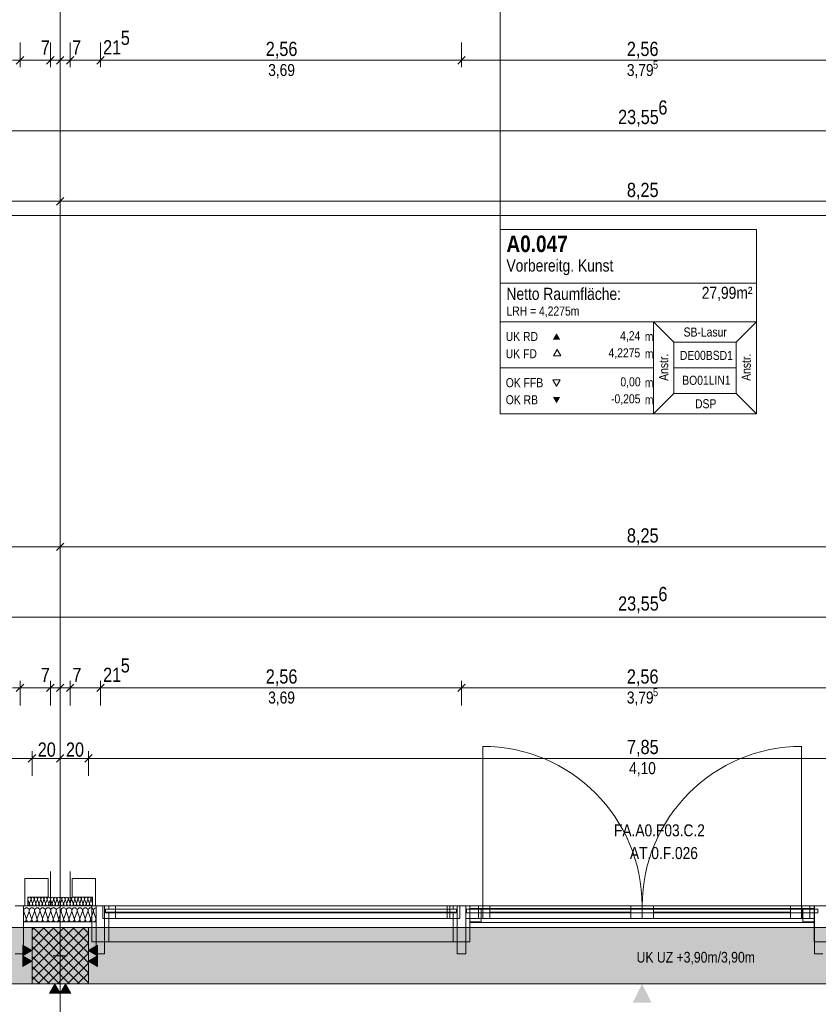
# Model space of a CAD drawing. Extents: x -620 to 300, y 62 to 1162.
# Tile 76 of 93: x -297 to -184, y 438 to 577. Entities that reach past the tile are written whole.
import ezdxf
from ezdxf.lldxf.tags import DXFTag

# ---------------------------------------------------------------- set-up
doc = ezdxf.new("R2010")
doc.units = 0
doc.layers.get('0').update_dxf_attribs({"lineweight": 13})
for name, color, linetype, lineweight, true_color in [('--Bem innen', 9, 'Continuous', 13, 0x808080), ('00_Beschriftung UZ', 3, 'Continuous', 35, 0x00ff00), ('30 -33 Aussenwände- 3 Aussenstützen', 7, 'Continuous', 50, 0x0000dd), ('30 -33 Aussenwände- 7 Fassade_ Elemente', 7, 'Continuous', 9, 0x00aacc), ('30 -34 Innenwände- 2 nichttragend', 7, 'Continuous', 18, 0xff7fe6), ('30 -35 Decken- 1 Konstruktion-Träger- Stahlbeton', 7, 'Continuous', 13, 0x33aa00), ('70 -72 Beschriftung- 1 Beschriftung allgemein', 7, 'Continuous', 9, 0xff6633), ('70 -72 Beschriftung- 2 Beschriftung Bauteile', 7, 'Continuous', 9, 0x9999ff), ('70 -75 Raumstempel- 1 Raumstempel', 7, 'Continuous', 25, 0xff6600), ('70 -75 Raumstempel-2 Verweislinie', 7, 'Continuous', 9, 0xff6600), ('70 -76 Bemaßung- 2 Allgemein', 9, 'Continuous', 5, 0x808080), ('iwb_Schraffur_Unterzug', 7, 'Continuous', 5, 0xffffcc)]:
    doc.layers.add(name, color=color, linetype=linetype, lineweight=lineweight, true_color=true_color)
doc.layers.add('70 -71 Achsen- 1 Gebäudeachsen', color=7, linetype='STRICHPUNKT2-A06G94JT8I', lineweight=18)
doc.styles.get("Standard").update_dxf_attribs({"font": 'ARIALN.TTF'})
tags = doc.linetypes.add('fein_strichliert-A06G94JU8I', pattern=[4, 1, -2, 1]).pattern_tags.tags
tags[8:9] = [DXFTag(74, 4), DXFTag(75, 0), DXFTag(340, '0'), DXFTag(46, 0.0), DXFTag(50, 0.0), DXFTag(44, 0.0), DXFTag(45, 0.0)]
tags[6:7] = [DXFTag(74, 4), DXFTag(75, 0), DXFTag(340, '0'), DXFTag(46, 0.0), DXFTag(50, 0.0), DXFTag(44, 0.0), DXFTag(45, 0.0)]
tags[4:5] = [DXFTag(74, 4), DXFTag(75, 0), DXFTag(340, '0'), DXFTag(46, 0.0), DXFTag(50, 0.0), DXFTag(44, 0.0), DXFTag(45, 0.0)]
tags = doc.linetypes.add('STRICHPUNKT2-A06G94JT8I', pattern=[12.7, 6.35, -3.175, 0, -3.175]).pattern_tags.tags
tags[10:11] = [DXFTag(74, 4), DXFTag(75, 0), DXFTag(340, '0'), DXFTag(46, 0.0), DXFTag(50, 0.0), DXFTag(44, 0.0), DXFTag(45, 0.0)]
tags[8:9] = [DXFTag(74, 4), DXFTag(75, 0), DXFTag(340, '0'), DXFTag(46, 0.0), DXFTag(50, 0.0), DXFTag(44, 0.0), DXFTag(45, 0.0)]
tags[6:7] = [DXFTag(74, 4), DXFTag(75, 0), DXFTag(340, '0'), DXFTag(46, 0.0), DXFTag(50, 0.0), DXFTag(44, 0.0), DXFTag(45, 0.0)]
tags[4:5] = [DXFTag(74, 4), DXFTag(75, 0), DXFTag(340, '0'), DXFTag(46, 0.0), DXFTag(50, 0.0), DXFTag(44, 0.0), DXFTag(45, 0.0)]

# ---------------------------------------------------------------- blocks, each defined once
blk = doc.blocks.new('Referenz-A06G94JV8I')
at = {"layer": '00_Beschriftung UZ', "color": 0, "linetype": 'Continuous', "lineweight": -2, "ltscale": 0.13}
for points in [[(-210.01, 443.28), (-208.68, 440.61), (-207.34, 443.28)], [(-210.01, 437.94), (-208.68, 440.61), (-207.34, 437.94)]]:
    blk.add_solid(points, dxfattribs=at)
at = {"layer": '30 -33 Aussenwände- 3 Aussenstützen', "color": 0, "lineweight": -2}
for p, q in [((-295.18, 448.3), (-294.86, 448.61)), ((-295.18, 446.88), (-293.44, 448.61)), ((-295.18, 445.47), (-292.03, 448.61)), ((-295.18, 444.05), (-290.62, 448.61)), ((-295.18, 442.64), (-289.2, 448.61)), ((-295.18, 441.22), (-287.79, 448.61)), ((-295.03, 448.61), (-287.18, 440.76)), ((-293.62, 448.61), (-287.18, 442.17)), ((-292.21, 448.61), (-287.18, 443.59)), ((-290.79, 448.61), (-287.18, 445)), ((-289.38, 448.61), (-287.18, 446.41)), ((-287.96, 448.61), (-287.18, 447.83)), ((-295.18, 447.34), (-288.45, 440.61)), ((-294.37, 440.61), (-287.18, 447.81)), ((-295.18, 445.93), (-289.86, 440.61)), ((-292.96, 440.61), (-287.18, 446.4)), ((-291.18, 445.61), (-291.18, 443.61)), ((-295.18, 444.51), (-291.28, 440.61)), ((-292.18, 444.61), (-290.18, 444.61)), ((-291.55, 440.61), (-287.18, 444.98)), ((-295.18, 443.1), (-292.69, 440.61)), ((-290.13, 440.61), (-287.18, 443.57)), ((-295.18, 441.69), (-294.11, 440.61)), ((-288.72, 440.61), (-287.18, 442.15)), ((-287.3, 440.61), (-287.18, 440.74))]:
    blk.add_line(p, q, dxfattribs=at)
at = {"layer": '30 -33 Aussenwände- 3 Aussenstützen', "color": 0, "linetype": 'Continuous', "lineweight": -2, "ltscale": 0.13}
for p, q in [((-287.18, 448.61), (-295.18, 448.61)), ((-295.18, 448.61), (-295.18, 440.61)), ((-287.18, 440.61), (-287.18, 448.61)), ((-295.18, 440.61), (-287.18, 440.61))]:
    blk.add_line(p, q, dxfattribs=at)
at = {"layer": '30 -33 Aussenwände- 7 Fassade_ Elemente', "color": 0, "linetype": 'fein_strichliert-A06G94JU8I', "lineweight": -2, "ltscale": 0.13}
for p, q in [((-231.28, 474.31), (-231.28, 451.71)), ((-186.08, 474.31), (-186.08, 451.71)), ((-184.28, 451.31), (-233.08, 451.31)), ((-231.48, 451.21), (-208.68, 451.21)), ((-185.88, 451.21), (-208.68, 451.21)), ((-184.28, 449.31), (-233.08, 449.31))]:
    blk.add_line(p, q, dxfattribs=at)
at = {"layer": '30 -33 Aussenwände- 7 Fassade_ Elemente', "color": 0, "linetype": 'Continuous', "lineweight": -2, "ltscale": 0.13}
for p, q in [((-292.88, 455.55), (-296.18, 455.55)), ((-296.18, 455.55), (-296.18, 451.71)), ((-292.88, 452.91), (-292.88, 455.55)), ((-292.58, 451.71), (-292.58, 456.55)), ((-289.78, 451.71), (-289.78, 456.55)), ((-289.48, 452.91), (-289.48, 455.55)), ((-289.48, 455.55), (-286.18, 455.55)), ((-286.18, 455.55), (-286.18, 451.71)), ((-295.78, 451.71), (-295.78, 452.91)), ((-295.78, 452.91), (-292.88, 452.91)), ((-295.57, 452.01), (-295.76, 452.61)), ((-295.33, 452.61), (-295.55, 452.01)), ((-295.11, 452.01), (-295.3, 452.61)), ((-294.87, 452.61), (-295.09, 452.01)), ((-294.65, 452.01), (-294.84, 452.61)), ((-294.41, 452.61), (-294.63, 452.01)), ((-294.19, 452.01), (-294.38, 452.61)), ((-293.95, 452.61), (-294.17, 452.01)), ((-293.73, 452.01), (-293.92, 452.61)), ((-293.49, 452.61), (-293.71, 452.01)), ((-293.27, 452.01), (-293.47, 452.61)), ((-293.03, 452.61), (-293.25, 452.01)), ((-292.81, 452.01), (-293.01, 452.61)), ((-292.57, 452.61), (-292.79, 452.01)), ((-292.35, 452.01), (-292.55, 452.61)), ((-292.11, 452.61), (-292.33, 452.01)), ((-291.89, 452.01), (-292.09, 452.61)), ((-291.65, 452.61), (-291.87, 452.01)), ((-291.43, 452.01), (-291.63, 452.61)), ((-291.19, 452.61), (-291.41, 452.01)), ((-290.96, 452.61), (-291.15, 452.01)), ((-290.71, 452.01), (-290.93, 452.61)), ((-290.5, 452.61), (-290.69, 452.01)), ((-290.25, 452.01), (-290.47, 452.61)), ((-290.04, 452.61), (-290.23, 452.01)), ((-289.79, 452.01), (-290.01, 452.61)), ((-289.58, 452.61), (-289.77, 452.01)), ((-289.33, 452.02), (-289.55, 452.61)), ((-286.58, 452.91), (-289.48, 452.91)), ((-289.12, 452.62), (-289.31, 452.02)), ((-288.87, 452.02), (-289.09, 452.62)), ((-288.66, 452.62), (-288.85, 452.02)), ((-288.41, 452.02), (-288.63, 452.62)), ((-288.2, 452.62), (-288.39, 452.02)), ((-287.95, 452.02), (-288.18, 452.62)), ((-287.74, 452.62), (-287.93, 452.02)), ((-287.49, 452.02), (-287.72, 452.62)), ((-287.28, 452.62), (-287.47, 452.02)), ((-287.03, 452.02), (-287.26, 452.62)), ((-286.82, 452.62), (-287.01, 452.02)), ((-286.8, 452.62), (-286.58, 452.03)), ((-286.58, 451.71), (-286.58, 452.91)), ((-297.58, 451.71), (-296.38, 451.71)), ((-291.18, 451.71), (-296.38, 451.71)), ((-296.38, 451.71), (-296.38, 449.41)), ((-296.38, 451.71), (-296.38, 444.91)), ((-296.18, 451.71), (-295.78, 451.71)), ((-291.18, 451.71), (-286.08, 451.71)), ((-286.18, 451.71), (-286.58, 451.71)), ((-286.08, 451.71), (-286.08, 449.41)), ((-286.08, 451.71), (-284.88, 451.71)), ((-286.08, 444.91), (-286.08, 451.71)), ((-285.15, 451.71), (-235.95, 451.71)), ((-285.15, 449.91), (-285.15, 451.71)), ((-285.15, 449.91), (-285.15, 451.71)), ((-285.15, 451.71), (-283.35, 451.71)), ((-284.88, 451.71), (-284.88, 444.91)), ((-283.35, 451.71), (-283.35, 449.91)), ((-236.3, 449.91), (-236.3, 451.71)), ((-236.3, 451.71), (-234.5, 451.71)), ((-235.95, 451.71), (-235.95, 449.91)), ((-234.88, 451.71), (-233.68, 451.71)), ((-234.88, 444.91), (-234.88, 451.71)), ((-234.5, 451.71), (-234.5, 449.91)), ((-233.68, 449.91), (-233.68, 451.71)), ((-233.68, 451.71), (-184.88, 451.71)), ((-233.68, 451.71), (-231.88, 451.71)), ((-233.68, 451.71), (-233.68, 444.91)), ((-233.08, 449.41), (-233.08, 451.21)), ((-233.08, 451.21), (-231.48, 451.21)), ((-231.88, 451.71), (-231.88, 449.91)), ((-231.88, 451.71), (-230.28, 451.71)), ((-231.48, 451.21), (-231.48, 449.41)), ((-231.28, 449.91), (-231.28, 451.71)), ((-231.28, 451.71), (-208.68, 451.71)), ((-230.28, 451.71), (-230.28, 449.91)), ((-210.28, 449.91), (-210.28, 451.71)), ((-210.28, 451.71), (-208.68, 451.71)), ((-186.08, 451.71), (-208.68, 451.71)), ((-208.68, 451.71), (-208.68, 449.91)), ((-208.68, 449.91), (-208.68, 451.71)), ((-208.68, 451.71), (-207.08, 451.71)), ((-207.08, 451.71), (-207.08, 449.91)), ((-187.65, 449.91), (-187.65, 451.71)), ((-187.65, 451.71), (-186.05, 451.71)), ((-186.08, 449.91), (-186.08, 451.71)), ((-186.05, 449.91), (-186.05, 451.71)), ((-186.05, 451.71), (-184.25, 451.71)), ((-185.88, 449.41), (-185.88, 451.21)), ((-185.88, 451.21), (-184.28, 451.21)), ((-184.88, 451.71), (-184.88, 449.91)), ((-184.28, 451.21), (-184.28, 449.41)), ((-184.25, 451.71), (-184.25, 449.91)), ((-184.25, 451.71), (-183.05, 451.71)), ((-184.25, 444.91), (-184.25, 451.71)), ((-296.01, 449.91), (-296.33, 450.91)), ((-295.6, 450.91), (-295.97, 449.91)), ((-295.24, 449.91), (-295.56, 450.91)), ((-294.83, 450.91), (-295.2, 449.91)), ((-294.48, 449.91), (-294.8, 450.91)), ((-294.07, 450.91), (-294.44, 449.91)), ((-293.71, 449.91), (-294.03, 450.91)), ((-293.3, 450.91), (-293.67, 449.91)), ((-292.94, 449.91), (-293.26, 450.91)), ((-292.54, 450.91), (-292.91, 449.91)), ((-292.18, 449.91), (-292.5, 450.91)), ((-291.77, 450.91), (-292.14, 449.91)), ((-291.41, 449.91), (-291.73, 450.91)), ((-291.37, 449.91), (-291.18, 450.45)), ((-291.08, 450.91), (-291.18, 450.65)), ((-291.04, 450.91), (-290.72, 449.91)), ((-290.68, 449.91), (-290.31, 450.91)), ((-290.28, 450.91), (-289.96, 449.91)), ((-289.92, 449.91), (-289.55, 450.91)), ((-289.51, 450.91), (-289.19, 449.91)), ((-289.15, 449.91), (-288.78, 450.91)), ((-288.75, 450.91), (-288.42, 449.91)), ((-288.39, 449.91), (-288.02, 450.91)), ((-287.98, 450.91), (-287.66, 449.91)), ((-287.62, 449.91), (-287.25, 450.91)), ((-287.21, 450.91), (-286.89, 449.91)), ((-286.85, 449.91), (-286.48, 450.91)), ((-286.45, 450.91), (-286.13, 449.91)), ((-235.95, 449.91), (-285.15, 449.91)), ((-283.35, 449.91), (-285.15, 449.91)), ((-234.88, 450.81), (-284.88, 450.81)), ((-234.5, 449.91), (-236.3, 449.91)), ((-184.88, 449.91), (-233.68, 449.91)), ((-231.88, 449.91), (-233.68, 449.91)), ((-230.28, 449.91), (-231.88, 449.91)), ((-208.68, 449.91), (-231.28, 449.91)), ((-230.28, 450.81), (-210.28, 450.81)), ((-208.68, 449.91), (-210.28, 449.91)), ((-208.68, 449.91), (-186.08, 449.91)), ((-207.08, 449.91), (-208.68, 449.91)), ((-187.65, 450.81), (-207.08, 450.81)), ((-186.05, 449.91), (-187.65, 449.91)), ((-184.25, 449.91), (-186.05, 449.91)), ((-296.38, 449.41), (-291.18, 449.41)), ((-286.08, 449.41), (-291.18, 449.41)), ((-231.48, 449.41), (-233.08, 449.41)), ((-184.28, 449.41), (-185.88, 449.41)), ((-291.18, 445.61), (-291.18, 443.61)), ((-296.38, 444.91), (-297.58, 444.91)), ((-290.18, 444.61), (-292.18, 444.61)), ((-284.88, 444.91), (-286.08, 444.91)), ((-233.68, 444.91), (-234.88, 444.91)), ((-183.05, 444.91), (-184.25, 444.91))]:
    blk.add_line(p, q, dxfattribs=at)
at = {"layer": '30 -33 Aussenwände- 7 Fassade_ Elemente', "color": 0, "linetype": 'fein_strichliert-A06G94JU8I', "lineweight": -2, "ltscale": 0.13}
for centre, major_axis in [((-231.28, 451.71), (22.6, 0)), ((-186.05, 451.71), (0, 22.6))]:
    blk.add_ellipse(centre, major_axis=major_axis, ratio=1, start_param=0, end_param=1.570796, dxfattribs=at)
at = {"layer": '30 -33 Aussenwände- 7 Fassade_ Elemente', "color": 0, "linetype": 'Continuous', "lineweight": -2, "ltscale": 0.13}
for centre, major_axis, end_param in [((-295.54, 452.68), (0.219, -0.07), 3.765224), ((-295.09, 452.68), (0.219, -0.07), 3.765224), ((-294.63, 452.68), (0.219, -0.07), 3.765224), ((-294.17, 452.68), (0.219, -0.07), 3.765224), ((-293.71, 452.68), (0.219, -0.07), 3.765224), ((-293.25, 452.68), (0.219, -0.07), 3.765224), ((-292.79, 452.68), (0.219, -0.07), 3.765224), ((-292.33, 452.68), (0.219, -0.07), 3.765224), ((-292.33, 452.68), (-0.135, 0.186), 1.255075), ((-292.33, 452.68), (0.135, 0.186), 1.255075), ((-292.33, 452.68), (0.219, -0.07), 1.255075), ((-291.87, 452.68), (0.219, -0.07), 3.765224), ((-291.87, 452.68), (-0.135, 0.186), 1.255075), ((-291.87, 452.68), (0.135, 0.186), 1.255075), ((-291.87, 452.68), (0.219, -0.07), 1.255075), ((-291.41, 452.68), (-0.135, 0.186), 1.255075), ((-291.41, 452.68), (0.135, 0.186), 1.255075), ((-291.41, 452.68), (0.219, -0.07), 1.255075), ((-291.17, 452.68), (0.219, -0.07), 1.896254), ((-290.95, 452.68), (-0.229, 0.02), 0.17094), ((-290.71, 452.68), (0.219, -0.07), 3.764652), ((-290.25, 452.68), (0.219, -0.07), 3.764652), ((-289.8, 452.69), (0.219, -0.07), 3.764652), ((-289.34, 452.69), (0.219, -0.07), 3.764652), ((-288.88, 452.69), (0.219, -0.07), 3.764652), ((-288.42, 452.69), (0.219, -0.07), 3.764652), ((-287.96, 452.69), (0.219, -0.07), 3.764652), ((-287.96, 452.69), (-0.135, 0.186), 1.254884), ((-287.96, 452.69), (0.135, 0.186), 1.254884), ((-287.96, 452.69), (0.219, -0.07), 1.254884), ((-287.5, 452.69), (0.219, -0.07), 3.764652), ((-287.5, 452.69), (-0.135, 0.186), 1.254884), ((-287.5, 452.69), (0.135, 0.186), 1.254884), ((-287.5, 452.69), (0.219, -0.07), 1.254884), ((-287.04, 452.69), (-0.135, 0.186), 1.254884), ((-287.04, 452.69), (0.135, 0.186), 1.254884), ((-287.04, 452.69), (0.219, -0.07), 1.254884), ((-286.58, 452.69), (0, 0.23), 1.882428), ((-295.96, 451.03), (0.364, -0.117), 3.765224), ((-295.79, 451.94), (-0.003, -0.23), 1.896254), ((-295.2, 451.03), (0.364, -0.117), 3.765224), ((-295.33, 451.94), (-0.219, 0.07), 3.764652), ((-294.87, 451.94), (-0.219, 0.07), 3.764652), ((-294.43, 451.03), (0.364, -0.117), 3.765224), ((-294.41, 451.94), (-0.219, 0.07), 3.764652), ((-293.95, 451.94), (-0.219, 0.07), 3.764652), ((-293.67, 451.03), (0.364, -0.117), 3.765224), ((-293.49, 451.94), (-0.219, 0.07), 3.764652), ((-292.9, 451.03), (0.364, -0.117), 3.765224), ((-292.9, 451.03), (-0.225, 0.31), 1.255075), ((-293.03, 451.94), (-0.219, 0.07), 3.764652), ((-292.9, 451.03), (0.225, 0.31), 1.255075), ((-292.57, 451.94), (-0.219, 0.07), 3.764652), ((-292.57, 451.94), (-0.219, 0.07), 1.254884), ((-292.57, 451.94), (-0.135, -0.186), 1.254884), ((-292.9, 451.03), (0.364, -0.117), 1.255075), ((-292.13, 451.03), (0.364, -0.117), 3.765224), ((-292.13, 451.03), (-0.225, 0.31), 1.255075), ((-292.57, 451.94), (0.135, -0.186), 1.254884), ((-292.11, 451.94), (-0.219, 0.07), 3.764652), ((-292.11, 451.94), (-0.219, 0.07), 1.254884), ((-292.13, 451.03), (0.225, 0.31), 1.255075), ((-292.11, 451.94), (-0.135, -0.186), 1.254884), ((-292.11, 451.94), (0.135, -0.186), 1.254884), ((-292.13, 451.03), (0.364, -0.117), 1.255075), ((-291.65, 451.94), (-0.219, 0.07), 1.254884), ((-291.65, 451.94), (-0.135, -0.186), 1.254884), ((-291.37, 451.03), (0.191, 0.332), 2.405647), ((-291.65, 451.94), (0.135, -0.186), 1.254884), ((-291.19, 451.94), (-0.219, 0.07), 1.949883), ((-290.93, 451.94), (-0.219, 0.07), 3.765224), ((-291.45, 451.03), (0.364, -0.117), 1.107603), ((-290.68, 451.03), (-0.225, 0.31), 1.254884), ((-290.68, 451.03), (0.225, 0.31), 1.254884), ((-290.47, 451.94), (-0.219, 0.07), 3.765224), ((-290.68, 451.03), (0.364, -0.117), 1.254884), ((-289.91, 451.03), (0.364, -0.117), 3.764652), ((-289.91, 451.03), (-0.225, 0.31), 1.254884), ((-290.01, 451.94), (-0.219, 0.07), 3.765224), ((-289.91, 451.03), (0.225, 0.31), 1.254884), ((-289.55, 451.94), (-0.219, 0.07), 3.765224), ((-289.91, 451.03), (0.364, -0.117), 1.254884), ((-289.15, 451.03), (0.364, -0.117), 3.764652), ((-289.15, 451.03), (-0.225, 0.31), 1.254884), ((-289.15, 451.03), (0.225, 0.31), 1.254884), ((-289.09, 451.94), (-0.219, 0.07), 3.765224), ((-289.15, 451.03), (0.364, -0.117), 1.254884), ((-288.63, 451.95), (-0.219, 0.07), 3.765224), ((-288.38, 451.03), (0.364, -0.117), 3.764652), ((-288.17, 451.95), (-0.219, 0.07), 3.765224), ((-287.61, 451.03), (0.364, -0.117), 3.764652), ((-287.71, 451.95), (-0.219, 0.07), 3.765224), ((-287.71, 451.95), (-0.219, 0.07), 1.255075), ((-287.71, 451.95), (-0.135, -0.186), 1.255075), ((-287.71, 451.95), (0.135, -0.186), 1.255075), ((-287.25, 451.95), (-0.219, 0.07), 3.765224), ((-287.25, 451.95), (-0.219, 0.07), 1.255075), ((-287.25, 451.95), (-0.135, -0.186), 1.255075), ((-286.85, 451.03), (0.364, -0.117), 3.764652), ((-287.25, 451.95), (0.135, -0.186), 1.255075), ((-286.79, 451.95), (-0.219, 0.07), 1.549409), ((-286.79, 451.95), (-0.075, -0.217), 1.549409), ((-286.08, 451.03), (0.005, 0.383), 1.896254), ((-296.37, 449.8), (-0.005, -0.383), 1.896254), ((-295.61, 449.8), (-0.364, 0.117), 3.764652), ((-294.84, 449.8), (-0.364, 0.117), 3.764652), ((-294.07, 449.8), (-0.364, 0.117), 3.764652), ((-293.31, 449.8), (-0.364, 0.117), 3.764652), ((-293.31, 449.8), (-0.364, 0.117), 1.254884), ((-293.31, 449.8), (0.225, -0.31), 1.254884), ((-292.54, 449.8), (-0.364, 0.117), 3.764652), ((-292.54, 449.8), (-0.364, 0.117), 1.254884), ((-292.54, 449.8), (0.225, -0.31), 1.254884), ((-291.78, 449.8), (-0.364, 0.117), 1.254884), ((-291.78, 449.8), (0.225, -0.31), 1.254884), ((-291.01, 449.8), (-0.364, 0.117), 1.428714), ((-291.09, 449.8), (-0.091, -0.372), 2.123158), ((-290.32, 449.8), (-0.364, 0.117), 3.765224), ((-290.32, 449.8), (-0.364, 0.117), 1.255075), ((-290.32, 449.8), (0.225, -0.31), 1.255075), ((-289.55, 449.8), (-0.364, 0.117), 3.765224), ((-289.55, 449.8), (-0.364, 0.117), 1.255075), ((-289.55, 449.8), (0.225, -0.31), 1.255075), ((-288.79, 449.8), (-0.364, 0.117), 3.765224), ((-288.02, 449.8), (-0.364, 0.117), 3.765224), ((-287.26, 449.8), (-0.364, 0.117), 3.765224), ((-286.49, 449.8), (-0.364, 0.117), 3.765224), ((-293.31, 449.8), (-0.225, -0.31), 1.254884), ((-292.54, 449.8), (-0.225, -0.31), 1.254884), ((-291.78, 449.8), (-0.225, -0.31), 1.254884), ((-290.32, 449.8), (-0.225, -0.31), 1.255075), ((-289.55, 449.8), (-0.225, -0.31), 1.255075)]:
    blk.add_ellipse(centre, major_axis=major_axis, ratio=1, start_param=0, end_param=end_param, dxfattribs=at)
at = {"layer": '30 -34 Innenwände- 2 nichttragend', "color": 0, "lineweight": -2}
for p, q in [((-286.68, 446.61), (-286.68, 451.71)), ((-286.68, 451.71), (-233.08, 451.71)), ((-286.68, 451.71), (-284.28, 451.71)), ((-234.98, 451.21), (-284.78, 451.21)), ((-284.78, 451.21), (-284.78, 450.71)), ((-284.78, 451.21), (-284.78, 450.71)), ((-234.98, 451.21), (-284.78, 451.21)), ((-284.28, 451.21), (-284.78, 451.21)), ((-284.28, 451.21), (-284.28, 451.71)), ((-235.48, 451.21), (-235.48, 451.71)), ((-235.48, 451.71), (-233.08, 451.71)), ((-234.98, 451.21), (-235.48, 451.21)), ((-234.98, 450.71), (-234.98, 451.21)), ((-234.98, 450.71), (-234.98, 451.21)), ((-183.78, 451.21), (-233.58, 451.21)), ((-233.58, 451.21), (-233.58, 450.71)), ((-233.58, 451.21), (-233.58, 450.71)), ((-183.78, 451.21), (-233.58, 451.21)), ((-233.08, 451.21), (-233.58, 451.21)), ((-233.08, 451.71), (-233.08, 451.21)), ((-184.28, 451.21), (-184.28, 451.71)), ((-184.28, 451.71), (-130.68, 451.71)), ((-184.28, 451.71), (-181.88, 451.71)), ((-183.78, 451.21), (-184.28, 451.21)), ((-183.78, 450.71), (-183.78, 451.21)), ((-183.78, 450.71), (-183.78, 451.21)), ((-284.78, 450.71), (-234.98, 450.71)), ((-284.78, 450.71), (-234.98, 450.71)), ((-284.78, 450.71), (-284.28, 450.71)), ((-284.28, 446.61), (-284.28, 450.71)), ((-235.48, 446.61), (-235.48, 450.71)), ((-235.48, 450.71), (-234.98, 450.71)), ((-233.58, 450.71), (-183.78, 450.71)), ((-233.58, 450.71), (-183.78, 450.71)), ((-233.58, 450.71), (-233.08, 450.71)), ((-233.08, 450.71), (-233.08, 446.61)), ((-184.28, 446.61), (-184.28, 450.71)), ((-184.28, 450.71), (-183.78, 450.71)), ((-233.08, 446.61), (-286.68, 446.61)), ((-284.28, 446.61), (-286.68, 446.61)), ((-233.08, 446.61), (-235.48, 446.61)), ((-130.68, 446.61), (-184.28, 446.61)), ((-181.88, 446.61), (-184.28, 446.61))]:
    blk.add_line(p, q, dxfattribs=at)
at = {"layer": '30 -35 Decken- 1 Konstruktion-Träger- Stahlbeton', "color": 0, "linetype": 'fein_strichliert-A06G94JU8I', "lineweight": -2, "ltscale": 0.13}
for p, q in [((34.82, 448.61), (-452.18, 448.61)), ((34.82, 440.61), (-452.18, 440.61))]:
    blk.add_line(p, q, dxfattribs=at)
at = {"layer": '70 -71 Achsen- 1 Gebäudeachsen', "color": 0, "linetype": 'STRICHPUNKT2-A06G94JT8I', "lineweight": -2, "ltscale": 0.13}
for p, q in [((-291.18, 1084.55), (-291.18, 85.11)), ((-539.61, 549.61), (75.16, 549.61))]:
    blk.add_line(p, q, dxfattribs=at)
at = {"layer": '70 -72 Beschriftung- 2 Beschriftung Bauteile', "color": 0, "lineweight": -2}
for p, q in [((-296.48, 446.11), (-295.18, 445.36)), ((-296.48, 444.61), (-296.48, 446.11)), ((-287.18, 445.36), (-285.88, 446.11)), ((-285.88, 446.11), (-285.88, 444.61)), ((-295.18, 445.36), (-296.48, 444.61)), ((-296.48, 444.61), (-295.18, 443.86)), ((-296.48, 443.11), (-296.48, 444.61)), ((-285.88, 444.61), (-287.18, 445.36)), ((-287.18, 443.86), (-285.88, 444.61)), ((-285.88, 444.61), (-285.88, 443.11)), ((-295.18, 443.86), (-296.48, 443.11)), ((-285.88, 443.11), (-287.18, 443.86)), ((-292.68, 439.31), (-291.93, 440.61)), ((-291.93, 440.61), (-291.18, 439.31)), ((-291.18, 439.31), (-290.43, 440.61)), ((-290.43, 440.61), (-289.68, 439.31)), ((-291.18, 439.31), (-292.68, 439.31)), ((-289.68, 439.31), (-291.18, 439.31))]:
    blk.add_line(p, q, dxfattribs=at)
for points in [[(-296.48, 444.61), (-296.48, 446.11), (-295.18, 445.36)], [(-285.88, 444.61), (-287.18, 445.36), (-285.88, 446.11)], [(-296.48, 443.11), (-296.48, 444.61), (-295.18, 443.86)], [(-285.88, 443.11), (-287.18, 443.86), (-285.88, 444.61)], [(-291.93, 439.31), (-292.68, 439.31), (-291.93, 440.61)], [(-291.93, 439.31), (-291.93, 440.61), (-291.18, 439.31)], [(-290.43, 439.31), (-291.18, 439.31), (-290.43, 440.61)], [(-290.43, 439.31), (-290.43, 440.61), (-289.68, 439.31)]]:
    blk.add_solid(points, dxfattribs=at)
at = {"layer": '70 -75 Raumstempel- 1 Raumstempel', "color": 0, "lineweight": -2}
for p, q in [((-228.78, 547.61), (-228.78, 521.47)), ((-192.45, 547.61), (-228.78, 547.61)), ((-192.45, 521.47), (-192.45, 547.61)), ((-192.45, 540.02), (-228.78, 540.02)), ((-228.78, 534.54), (-207.05, 534.54)), ((-204.17, 531.65), (-207.05, 534.54)), ((-192.45, 534.54), (-207.05, 534.54)), ((-207.05, 534.54), (-207.05, 521.47)), ((-195.34, 531.65), (-192.45, 534.54)), ((-204.17, 524.37), (-204.17, 531.65)), ((-204.17, 531.65), (-195.34, 531.65)), ((-195.34, 524.37), (-195.34, 531.65)), ((-220.74, 530.58), (-221.26, 529.68)), ((-221.26, 529.68), (-220.22, 529.68)), ((-220.22, 529.68), (-220.74, 530.58)), ((-228.78, 528.01), (-207.05, 528.01)), ((-195.34, 528.01), (-204.17, 528.01)), ((-220.81, 525.4), (-221.33, 526.31)), ((-221.33, 526.31), (-220.29, 526.31)), ((-220.29, 526.31), (-220.81, 525.4)), ((-204.17, 524.37), (-207.05, 521.47)), ((-204.17, 524.37), (-195.34, 524.37)), ((-195.34, 524.37), (-192.45, 521.47)), ((-192.45, 521.47), (-228.78, 521.47))]:
    blk.add_line(p, q, dxfattribs=at)
for points in [[(-220.29, 532), (-220.81, 532.9), (-221.33, 532)], [(-220.29, 523.87), (-220.81, 522.96), (-221.33, 523.87)]]:
    blk.add_solid(points, dxfattribs=at)
at = {"layer": '70 -75 Raumstempel-2 Verweislinie', "color": 0, "linetype": 'Continuous', "lineweight": -2, "ltscale": 0.13}
blk.add_line((-228.78, 623.15), (-228.78, 547.61), dxfattribs=at)
at = {"layer": '70 -76 Bemaßung- 2 Allgemein', "color": 0, "linetype": 'Continuous', "lineweight": -2, "ltscale": 0.13}
for p, q in [((-296.88, 574.11), (-296.88, 570.61)), ((-296.88, 574.11), (-296.88, 570.61)), ((-292.58, 574.11), (-292.58, 570.61)), ((-292.58, 574.11), (-292.58, 570.61)), ((-291.18, 574.11), (-291.18, 570.61)), ((-291.18, 574.11), (-291.18, 570.61)), ((-289.78, 574.11), (-289.78, 570.61)), ((-289.78, 574.11), (-289.78, 570.61)), ((-285.48, 574.11), (-285.48, 570.61)), ((-285.48, 574.11), (-285.48, 570.61)), ((-234.28, 574.11), (-234.28, 570.61)), ((-234.28, 574.11), (-234.28, 570.61)), ((-295.88, 571.61), (-297.94, 571.61)), ((-295.88, 571.61), (-297.94, 571.61)), ((-296.35, 572.14), (-297.41, 571.08)), ((-296.35, 572.14), (-297.41, 571.08)), ((-292.58, 571.61), (-296.88, 571.61)), ((-293.64, 571.61), (-294.7, 571.61)), ((-291.58, 571.61), (-293.64, 571.61)), ((-293.58, 571.61), (-291.52, 571.61)), ((-292.24, 571.61), (-293.3, 571.61)), ((-293.11, 571.08), (-292.05, 572.14)), ((-292.05, 572.14), (-293.11, 571.08)), ((-291.18, 571.61), (-292.58, 571.61)), ((-290.18, 571.61), (-292.24, 571.61)), ((-292.18, 571.61), (-290.12, 571.61)), ((-290.84, 571.61), (-291.9, 571.61)), ((-290.65, 572.14), (-291.71, 571.08)), ((-291.71, 571.08), (-290.65, 572.14)), ((-291.52, 571.61), (-290.46, 571.61)), ((-289.78, 571.61), (-291.18, 571.61)), ((-288.78, 571.61), (-290.84, 571.61)), ((-290.78, 571.61), (-288.72, 571.61)), ((-290.31, 571.08), (-289.25, 572.14)), ((-289.25, 572.14), (-290.31, 571.08)), ((-290.12, 571.61), (-289.06, 571.61)), ((-285.48, 571.61), (-289.78, 571.61)), ((-288.72, 571.61), (-287.66, 571.61)), ((-286.48, 571.61), (-284.42, 571.61)), ((-286.48, 571.61), (-284.42, 571.61)), ((-286.01, 571.08), (-284.95, 572.14)), ((-286.01, 571.08), (-284.95, 572.14)), ((-284.42, 571.61), (-283.36, 571.61)), ((-235.34, 571.61), (-284.42, 571.61)), ((-233.28, 571.61), (-235.34, 571.61)), ((-235.28, 571.61), (-233.22, 571.61)), ((-234.81, 571.08), (-233.75, 572.14)), ((-233.75, 572.14), (-234.81, 571.08)), ((-184.14, 571.61), (-233.22, 571.61)), ((-182.08, 571.61), (-184.14, 571.61)), ((-184.08, 571.61), (-182.02, 571.61)), ((25.82, 561.61), (-443.18, 561.61)), ((-291.18, 554.11), (-291.18, 550.61)), ((-291.18, 554.11), (-291.18, 550.61)), ((-292.24, 551.61), (-455.12, 551.61)), ((-290.18, 551.61), (-292.24, 551.61)), ((-292.18, 551.61), (-290.12, 551.61)), ((-290.65, 552.14), (-291.71, 551.08)), ((-291.71, 551.08), (-290.65, 552.14)), ((-127.24, 551.61), (-290.12, 551.61)), ((-290.65, 503.14), (-291.71, 502.08)), ((-291.71, 502.08), (-290.65, 503.14)), ((-291.18, 500.11), (-291.18, 503.61)), ((-291.18, 500.11), (-291.18, 503.61)), ((-292.24, 502.61), (-455.12, 502.61)), ((-290.18, 502.61), (-292.24, 502.61)), ((-292.18, 502.61), (-290.12, 502.61)), ((-127.24, 502.61), (-290.12, 502.61)), ((25.82, 492.61), (-443.18, 492.61)), ((-296.35, 483.14), (-297.41, 482.08)), ((-296.35, 483.14), (-297.41, 482.08)), ((-296.88, 480.11), (-296.88, 483.61)), ((-296.88, 480.11), (-296.88, 483.61)), ((-293.11, 482.08), (-292.05, 483.14)), ((-292.05, 483.14), (-293.11, 482.08)), ((-292.58, 480.11), (-292.58, 483.61)), ((-292.58, 480.11), (-292.58, 483.61)), ((-291.71, 482.08), (-290.65, 483.14)), ((-290.65, 483.14), (-291.71, 482.08)), ((-291.18, 480.11), (-291.18, 483.61)), ((-291.18, 480.11), (-291.18, 483.61)), ((-289.25, 483.14), (-290.31, 482.08)), ((-290.31, 482.08), (-289.25, 483.14)), ((-289.78, 480.11), (-289.78, 483.61)), ((-289.78, 480.11), (-289.78, 483.61)), ((-286.01, 482.08), (-284.95, 483.14)), ((-286.01, 482.08), (-284.95, 483.14)), ((-285.48, 480.11), (-285.48, 483.61)), ((-285.48, 480.11), (-285.48, 483.61)), ((-233.75, 483.14), (-234.81, 482.08)), ((-234.81, 482.08), (-233.75, 483.14)), ((-234.28, 480.11), (-234.28, 483.61)), ((-234.28, 480.11), (-234.28, 483.61)), ((-295.88, 482.61), (-297.94, 482.61)), ((-295.88, 482.61), (-297.94, 482.61)), ((-292.58, 482.61), (-296.88, 482.61)), ((-293.64, 482.61), (-294.7, 482.61)), ((-291.58, 482.61), (-293.64, 482.61)), ((-293.58, 482.61), (-291.52, 482.61)), ((-292.24, 482.61), (-293.3, 482.61)), ((-291.18, 482.61), (-292.58, 482.61)), ((-290.18, 482.61), (-292.24, 482.61)), ((-292.18, 482.61), (-290.12, 482.61)), ((-290.84, 482.61), (-291.9, 482.61)), ((-291.52, 482.61), (-290.46, 482.61)), ((-289.78, 482.61), (-291.18, 482.61)), ((-288.78, 482.61), (-290.84, 482.61)), ((-290.78, 482.61), (-288.72, 482.61)), ((-290.12, 482.61), (-289.06, 482.61)), ((-285.48, 482.61), (-289.78, 482.61)), ((-288.72, 482.61), (-287.66, 482.61)), ((-286.48, 482.61), (-284.42, 482.61)), ((-286.48, 482.61), (-284.42, 482.61)), ((-235.34, 482.61), (-284.42, 482.61)), ((-284.42, 482.61), (-283.36, 482.61)), ((-233.28, 482.61), (-235.34, 482.61)), ((-235.28, 482.61), (-233.22, 482.61)), ((-184.14, 482.61), (-233.22, 482.61)), ((-182.08, 482.61), (-184.14, 482.61)), ((-184.08, 482.61), (-182.02, 482.61)), ((-295.18, 470.11), (-295.18, 473.61)), ((-295.18, 470.11), (-295.18, 473.61)), ((-291.18, 470.11), (-291.18, 473.61)), ((-291.18, 470.11), (-291.18, 473.61)), ((-287.18, 470.11), (-287.18, 473.61)), ((-287.18, 470.11), (-287.18, 473.61)), ((-296.24, 472.61), (-451.12, 472.61)), ((-294.18, 472.61), (-296.24, 472.61)), ((-296.18, 472.61), (-294.12, 472.61)), ((-295.71, 472.08), (-294.65, 473.14)), ((-294.65, 473.14), (-295.71, 472.08)), ((-292.24, 472.61), (-294.12, 472.61)), ((-290.18, 472.61), (-292.24, 472.61)), ((-292.18, 472.61), (-290.12, 472.61)), ((-290.65, 473.14), (-291.71, 472.08)), ((-291.71, 472.08), (-290.65, 473.14)), ((-288.24, 472.61), (-290.12, 472.61)), ((-286.18, 472.61), (-288.24, 472.61)), ((-288.18, 472.61), (-286.12, 472.61)), ((-287.71, 472.08), (-286.65, 473.14)), ((-286.65, 473.14), (-287.71, 472.08)), ((-131.24, 472.61), (-286.12, 472.61))]:
    blk.add_line(p, q, dxfattribs=at)
at = {"layer": '--Bem innen', "color": 0, "linetype": 'Continuous', "lineweight": -2, "ltscale": 0.13, "attachment_point": 1}
for s, insert, char_height in [('{\\fArial Narrow;5}', (-207.13, 571.55), 1.1334), ('{\\fArial Narrow;3,69}', (-261.69, 571.08), 1.7), ('{\\fArial Narrow;3,79}', (-210.84, 571.08), 1.7), ('{\\fArial Narrow;3,69}', (-261.69, 482.08), 1.7), ('{\\fArial Narrow;3,79}', (-210.84, 482.08), 1.7), ('{\\fArial Narrow;5}', (-207.13, 482.55), 1.1334), ('{\\fArial Narrow;4,10}', (-210.52, 472.07), 1.7)]:
    blk.add_mtext(s, dxfattribs=dict(at, insert=insert, char_height=char_height))
at = {"layer": '00_Beschriftung UZ', "color": 0, "linetype": 'ByBlock', "lineweight": -2, "ltscale": 0.13, "insert": (-209.46, 445.16), "char_height": 1.5103, "attachment_point": 1}
blk.add_mtext('{\\fArial Narrow;UK UZ +3,90m/3,90m}', dxfattribs=at)
at = {"layer": '70 -72 Beschriftung- 1 Beschriftung allgemein', "color": 0, "linetype": 'Continuous', "lineweight": -2, "ltscale": 0.13, "char_height": 1.7, "attachment_point": 1}
for s, insert in [('{\\fArial Narrow;FA.A0.F03.C.2}', (-212.66, 463.25)), ('{\\fArial Narrow;AT.0.F.026}', (-210.4, 460.03))]:
    blk.add_mtext(s, dxfattribs=dict(at, insert=insert))
at = {"layer": '70 -75 Raumstempel- 1 Raumstempel', "color": 0, "linetype": 'Continuous', "lineweight": -2, "ltscale": 0.13, "attachment_point": 1}
for s, insert, char_height, rotation in [('{\\fArial Narrow|b1|i0;A0.047}', (-227.91, 546.76), 2.3536, 0), ('{\\fArial Narrow;Vorbereitg. Kunst}', (-227.91, 543.36), 1.7117, 0), ('{\\fArial Narrow;Netto Raumfläche:}', (-227.91, 539.34), 1.7117, 0), ('{\\fArial Narrow;27,99m²}', (-200.22, 539.49), 1.7117, 0), ('{\\fArial Narrow;LRH = 4,2275m}', (-227.91, 536.69), 1.2838, 0), ('{\\fArial Narrow;SB-Lasur}', (-202.79, 533.71), 1.2838, 0), ('{\\fArial Narrow;UK RD}', (-228.01, 533.08), 1.2838, 0), ('{\\fArial Narrow;4,24}', (-211.79, 533.19), 1.2838, 0), ('{\\fArial Narrow;m}', (-208.29, 533.07), 1.2838, 0), ('{\\fArial Narrow;UK FD}', (-228.01, 530.64), 1.2838, 0), ('{\\fArial Narrow;4,2275}', (-213.44, 530.76), 1.2838, 0), ('{\\fArial Narrow;Anstr.}', (-206.26, 526.15), 1.2838, 90), ('{\\fArial Narrow;Anstr.}', (-194.55, 526.15), 1.2838, 90), ('{\\fArial Narrow;m}', (-208.29, 530.63), 1.2838, 0), ('{\\fArial Narrow;DE00BSD1}', (-203.32, 530.4), 1.2838, 0), ('{\\fArial Narrow;OK FFB}', (-228.01, 526.53), 1.2838, 0), ('{\\fArial Narrow;0,00}', (-211.75, 526.65), 1.2838, 0), ('{\\fArial Narrow;BO01LIN1}', (-202.99, 526.87), 1.2838, 0), ('{\\fArial Narrow;m}', (-208.29, 526.53), 1.2838, 0), ('{\\fArial Narrow;OK RB}', (-228.01, 524.11), 1.2838, 0), ('{\\fArial Narrow;-0,205}', (-213.08, 524.24), 1.2838, 0), ('{\\fArial Narrow;m}', (-208.29, 524.11), 1.2838, 0), ('{\\fArial Narrow;DSP}', (-201.17, 523.54), 1.2838, 0)]:
    blk.add_mtext(s, dxfattribs=dict(at, insert=insert, char_height=char_height, rotation=rotation))
at = {"layer": '70 -76 Bemaßung- 2 Allgemein', "color": 0, "linetype": 'Continuous', "lineweight": -2, "ltscale": 0.13, "char_height": 2.0138, "attachment_point": 1}
for s, insert in [('{\\fArial Narrow;5}', (-282.59, 575.8)), ('{\\fArial Narrow;7}', (-293.93, 574.44)), ('{\\fArial Narrow;7}', (-289.5, 574.44)), ('{\\fArial Narrow;21}', (-285.1, 574.46)), ('{\\fArial Narrow;2,56}', (-262.04, 574.23)), ('{\\fArial Narrow;2,56}', (-210.84, 574.23)), ('{\\fArial Narrow;6}', (-206.37, 565.92)), ('{\\fArial Narrow;23,55}', (-212.08, 564.58)), ('{\\fArial Narrow;8,25}', (-210.83, 554.23)), ('{\\fArial Narrow;8,25}', (-210.83, 505.23)), ('{\\fArial Narrow;6}', (-206.37, 496.92)), ('{\\fArial Narrow;23,55}', (-212.08, 495.58)), ('{\\fArial Narrow;5}', (-282.59, 486.8)), ('{\\fArial Narrow;7}', (-293.93, 485.44)), ('{\\fArial Narrow;7}', (-289.46, 485.44)), ('{\\fArial Narrow;21}', (-285.1, 485.46)), ('{\\fArial Narrow;2,56}', (-262.04, 485.23)), ('{\\fArial Narrow;2,56}', (-210.84, 485.23)), ('{\\fArial Narrow;20}', (-294.37, 474.86)), ('{\\fArial Narrow;20}', (-290.37, 474.86)), ('{\\fArial Narrow;7,85}', (-210.82, 475.23))]:
    blk.add_mtext(s, dxfattribs=dict(at, insert=insert))
blk = doc.blocks.new('Referenz-A06G94JX8I')
at = {"layer": 'iwb_Schraffur_Unterzug', "linetype": 'Continuous', "ltscale": 0.13}
for points in [[(-449.08, 553.61), (-539.61, 553.61), (75.16, 553.61)], [(-449.08, 553.61), (75.16, 553.61), (42.82, 553.61)], [(-452.18, 448.61), (34.82, 448.61), (-452.18, 440.61), (34.82, 440.61)]]:
    blk.add_solid(points, dxfattribs=at)

msp = doc.modelspace()

# ---------------------------------------------------------------- block references
at = {"color": 8, "lineweight": 13, "ltscale": 0.13, "true_color": 0x808080}
msp.add_blockref('Referenz-A06G94JV8I', (0, 0), dxfattribs=at)
at = {"color": 8, "lineweight": 25, "ltscale": 0.25, "true_color": 0x808080}
msp.add_blockref('Referenz-A06G94JX8I', (0, 0), dxfattribs=at)

doc.saveas('drawing.dxf')
